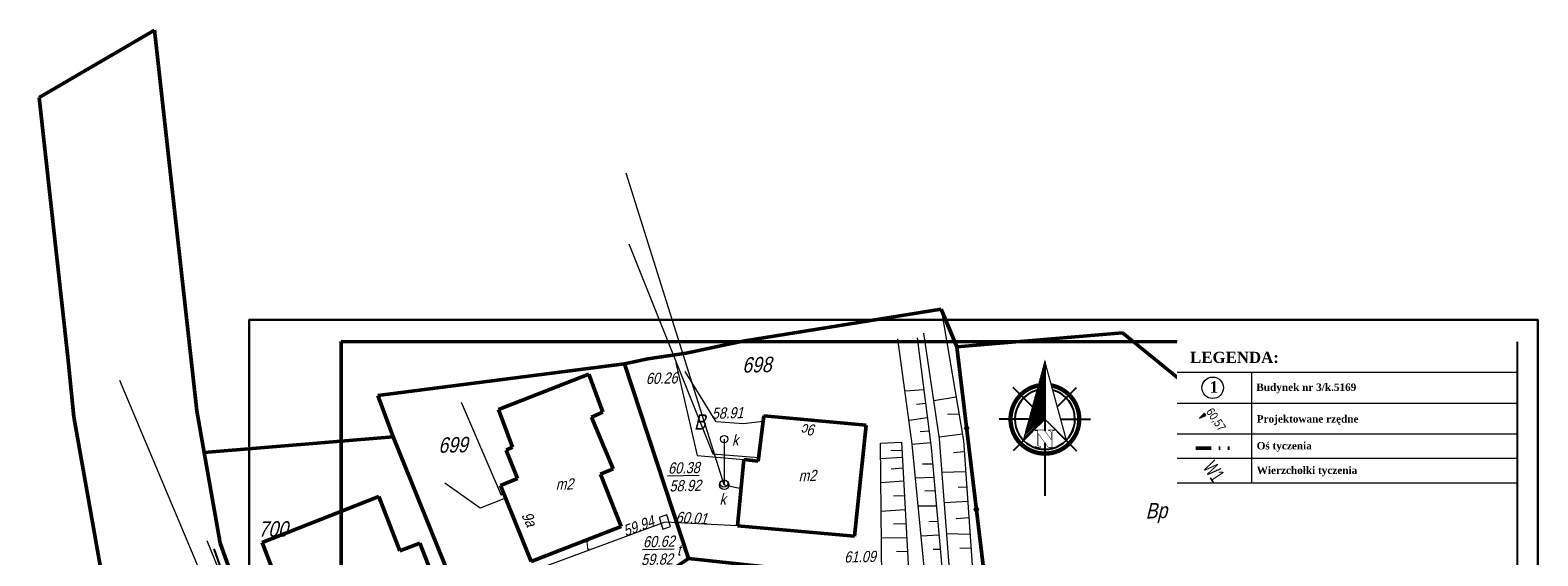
# Model space of a CAD drawing. Header units: metres. Extents: x 5515053 to 5515176, y 5844635 to 5844761.
# Tile 8 of 8: x 5515053 to 5515176, y 5844718 to 5844761. Entities that reach past the tile are written whole.
import ezdxf
from ezdxf.enums import TextEntityAlignment as Align
from ezdxf.lldxf.tags import DXFTag

# ---------------------------------------------------------------- set-up
doc = ezdxf.new("R2010")
doc.units = ezdxf.units.M
doc.header["$LTSCALE"] = 1000
doc.header["$MEASUREMENT"] = 0
doc.set_wipeout_variables(frame=1)
for name, pattern in [('0.5_0.5', [1, 0.5, -0.5]), ('1', [0]), ('BUD', [0]), ('CIĄGłA', [0, 0]), ('DASHDOT', [1, 0.5, -0.25, 0, -0.25]), ('GDE', [0]), ('KOJ', [0]), ('UPE', [0]), ('UPG', [0]), ('UPK', [0]), ('UPT', [0]), ('UPW', [0]), ('WSN', [0]), ('WSQ', [1.75, 1.25, -0.5])]:
    doc.linetypes.add(name, pattern=pattern)
doc.layers.get('0').update_dxf_attribs({"color": 250, "linetype": 'CONTINUOUS', "lineweight": 30})
for name, color, linetype in [('!KZ_GRANICE', 40, '0.5_0.5'), ('!KZ_MAPA', 253, '0.5_0.5'), ('!KZ_RZĘDNE PROJ.', 5, 'CONTINUOUS'), ('00-słupy', 251, 'CONTINUOUS'), ('tabelka', 7, 'CONTINUOUS')]:
    doc.layers.add(name, color=color, linetype=linetype)
doc.layers.add('!KZ_OPIS', color=7, linetype='CONTINUOUS', lineweight=9, true_color=0x000000)
for name, color, linetype, lineweight in [('!KZ_OŚ', 1, 'DASHDOT', 30), ('!KZ_WYMIARY', 7, '1', 13), ('02.Opornik', 7, 'DASHED', 9), ('d_WYMIAR', 7, 'CIĄGłA', 9), ('EAD_T_1', 7, 'CONTINUOUS', 25), ('EBU_L_1', 7, '1', 50), ('EBU_T_3', 7, 'CONTINUOUS', 18), ('EDZ_L_1', 30, 'GDE', 50), ('EDZ_T_1', 7, 'CONTINUOUS', 25), ('EKL_T_1', 3, 'CONTINUOUS', 15), ('EUZ_T_1', 7, 'CONTINUOUS', 25), ('OPIS DRZWI', 7, 'CONTINUOUS', 9), ('SDR_L_1', 7, '1', 25), ('SZO_L_1', 7, '1', 18), ('UEEN_L_1', 1, '1', 18), ('UGGN_L_1', 2, '1', 18), ('UKKA_T_2', 14, 'CONTINUOUS', 18), ('UKKA_T_3', 14, 'CONTINUOUS', 18), ('UKKS_L_1', 14, '1', 18), ('UKKS_T_3', 14, 'CONTINUOUS', 18), ('UTTA_R_T_2', 30, 'CONTINUOUS', 18), ('UTTA_R_T_3', 30, 'CONTINUOUS', 18), ('UTTM_R_L_1', 30, '1', 18), ('UTTM_R_T_2', 30, 'CONTINUOUS', 18), ('UTTM_R_T_6', 30, 'CONTINUOUS', 18), ('UWWO_L_1', 5, '1', 18), ('WUK_L_1', 15, '1', 18), ('WUK_T_3', 247, 'CONTINUOUS', 18)]:
    doc.layers.add(name, color=color, linetype=linetype, lineweight=lineweight)
doc.styles.add('MOJE', font='times.ttf')
doc.styles.get("Standard").update_dxf_attribs({"font": 'ARIALN.TTF', "width": 0.75})
tags = doc.linetypes.add('DASHED', pattern=[0.75, 0.5, -0.25]).pattern_tags.tags
tags[6:7] = [DXFTag(74, 4), DXFTag(75, 0), DXFTag(340, '0'), DXFTag(46, 1.0), DXFTag(50, 0.0), DXFTag(44, 0.0), DXFTag(45, 0.0)]
tags[4:5] = [DXFTag(74, 4), DXFTag(75, 0), DXFTag(340, '0'), DXFTag(46, 1.0), DXFTag(50, 0.0), DXFTag(44, 0.0), DXFTag(45, 0.0)]

# ---------------------------------------------------------------- blocks, each defined once
blk = doc.blocks.new('WLZ')
blk.add_circle((0, 0), 0.3)
blk = doc.blocks.new('UKK')
blk.add_circle((0, 0), 0.375)
blk = doc.blocks.new('WLD')
at = {"color": 253, "lineweight": 13}
for p, q in [((0.5, 0.33), (-0.5, 0.33)), ((-0.5, 0.33), (-0.5, -0.33)), ((0.5, -0.33), (0.5, 0.33)), ((-0.5, -0.33), (0.5, -0.33))]:
    blk.add_line(p, q, dxfattribs=at)
blk = doc.blocks.new('MAPA')
at = {"layer": 'EBU_L_1', "color": 251, "linetype": 'BUD', "lineweight": 50}
for p, q in [((35.37, -28.02), (28.03, -30.9)), ((35.37, -28.02), (36.52, -31.11)), ((28.03, -30.9), (29.17, -33.98)), ((35.6, -31.53), (36.52, -31.11)), ((37.37, -35.74), (35.6, -31.53)), ((49.18, -35.11), (49.64, -31.41)), ((49.64, -31.41), (57.98, -32.17)), ((57.98, -32.17), (57.02, -41.21)), ((28.65, -34.22), (29.17, -33.98)), ((29.56, -36.52), (28.65, -34.22)), ((47.48, -40.38), (48.02, -34.97)), ((48.02, -34.97), (49.18, -35.11)), ((28.18, -37.1), (29.56, -36.52)), ((36.34, -36.16), (37.37, -35.74)), ((38.01, -40.42), (36.34, -36.16)), ((18.26, -37.99), (8.77, -41.73)), ((18.26, -37.99), (19.97, -42.42)), ((30.67, -43.29), (28.18, -37.1)), ((38.01, -40.42), (30.67, -43.29)), ((57.02, -41.21), (47.48, -40.38)), ((8.77, -41.73), (10.49, -46.16)), ((19.97, -42.42), (21.62, -41.79)), ((21.62, -41.79), (23.34, -46.21))]:
    blk.add_line(p, q, dxfattribs=at)
at = {"layer": 'EDZ_L_1', "color": 251, "linetype": 'GDE'}
for p, q in [((-9.4, -5.48), (0, 0)), ((0, 0), (3.44, -31.02)), ((-7.06, -26.63), (-9.4, -5.48)), ((48.08, -25.31), (64.09, -22.74)), ((64.09, -22.74), (65.36, -25.8)), ((43.32, -26.3), (46.75, -25.57)), ((46.75, -25.57), (48.08, -25.31)), ((65.36, -25.8), (78.87, -24.65)), ((78.87, -24.65), (106.17, -46.88)), ((-6.57, -31.5), (-7.06, -26.63)), ((38.29, -27.18), (40.18, -26.77)), ((40.18, -26.77), (43.32, -26.3)), ((67.75, -45.64), (65.36, -25.8)), ((18.19, -29.76), (38.29, -27.18)), ((38.29, -27.18), (43.5, -43.03)), ((19.45, -33.12), (18.19, -29.76)), ((-4.43, -43.61), (-6.57, -31.5)), ((3.44, -31.02), (4.03, -34.4)), ((4.03, -34.4), (19.45, -33.12)), ((19.45, -33.12), (27.76, -53.7)), ((4.03, -34.4), (5.34, -41.79)), ((5.34, -41.79), (8.92, -51.73))]:
    blk.add_line(p, q, dxfattribs=at)
at = {"layer": 'SDR_L_1', "color": 251, "linetype": 'KOJ', "lineweight": 25}
blk.add_line((4.83, -42.24), (9.58, -55.67), dxfattribs=at)
at = {"layer": 'SZO_L_1', "color": 251, "linetype": '1'}
for p, q in [((65.36, -25.8), (66.16, -32.42)), ((66.16, -32.42), (66.95, -39.03)), ((66.95, -39.03), (67.75, -45.64))]:
    blk.add_line(p, q, dxfattribs=at)
for centre in [(66.16, -32.42), (66.95, -39.03)]:
    blk.add_circle(centre, 0.17, dxfattribs=at)
at = {"layer": 'UEEN_L_1', "color": 251, "linetype": 'UPE', "lineweight": 18}
for p, q in [((45.76, -31.9), (43.24, -27.81)), ((47.94, -32.08), (45.76, -31.9)), ((49.58, -31.87), (47.94, -32.08)), ((26.53, -38.95), (23.65, -36.9)), ((28.6, -38.12), (26.53, -38.95))]:
    blk.add_line(p, q, dxfattribs=at)
at = {"layer": 'UGGN_L_1', "color": 251, "linetype": 'UPG', "lineweight": 18}
for p, q in [((42.48, -27.09), (44.2, -34.64)), ((44.2, -34.64), (48.02, -34.97)), ((4.26, -41.57), (9.07, -53.42))]:
    blk.add_line(p, q, dxfattribs=at)
at = {"layer": 'UKKS_L_1', "color": 251, "linetype": 'UPK', "lineweight": 18}
for p, q in [((46.41, -37.04), (38.43, -11.64)), ((9.27, -57.27), (-2.84, -28.55)), ((46.4, -33.31), (46.41, -37.04)), ((46.41, -37.04), (47.78, -37.34))]:
    blk.add_line(p, q, dxfattribs=at)
at = {"layer": 'UTTM_R_L_1', "color": 251, "linetype": 'UPT', "lineweight": 18}
for p, q in [((41.57, -40.07), (31.43, -43.82)), ((47.48, -40.38), (41.57, -40.07))]:
    blk.add_line(p, q, dxfattribs=at)
at = {"layer": 'UWWO_L_1', "color": 251, "linetype": 'UPW', "lineweight": 18}
for p, q in [((38.65, -17.4), (45.47, -34.51)), ((24.97, -30.29), (28.24, -37.88)), ((45.47, -34.51), (49.21, -34.81)), ((28.24, -37.88), (28.37, -37.72))]:
    blk.add_line(p, q, dxfattribs=at)
at = {"layer": 'WUK_L_1', "color": 251, "linetype": 'WSQ', "lineweight": 18}
for p, q in [((64.09, -22.74), (65.91, -33.43)), ((61.73, -33.71), (60.55, -25.14)), ((62.13, -25.06), (63.27, -34)), ((63.95, -33.29), (62.68, -24.67)), ((59.13, -33.63), (60.85, -33.55)), ((59.24, -44.73), (59.13, -33.63)), ((60.85, -33.55), (61.48, -44.97)), ((62.83, -45.12), (61.73, -33.71)), ((63.27, -34), (64.28, -45.27)), ((64.88, -45.34), (63.95, -33.29)), ((65.91, -33.43), (66.75, -45.53))]:
    blk.add_line(p, q, dxfattribs=at)
at = {"layer": 'WUK_L_1', "color": 251, "linetype": 'WSN', "lineweight": 18}
for p, q in [((62.67, -29.3), (61.14, -29.4)), ((62.82, -30.42), (62.08, -30.5)), ((65.3, -29.89), (63.5, -30.19)), ((62.96, -31.59), (61.47, -31.8)), ((65.55, -31.29), (64.61, -31.32)), ((63.1, -32.66), (62.36, -32.72)), ((65.81, -32.91), (63.93, -33.15)), ((60.88, -34.24), (59.97, -34.26)), ((63.22, -33.62), (61.73, -33.76)), ((65.97, -34.35), (65.09, -34.42)), ((60.92, -34.8), (59.14, -34.93)), ((63.39, -35.34), (62.56, -35.36)), ((61.02, -36.74), (59.16, -36.88)), ((60.97, -35.68), (60.01, -35.75)), ((63.49, -36.45), (62, -36.49)), ((66.08, -35.98), (64.17, -36.02)), ((61.09, -37.94), (60.2, -37.97)), ((63.58, -37.53), (62.75, -37.55)), ((66.17, -37.23), (65.48, -37.24)), ((61.15, -39.06), (59.18, -39.21)), ((63.7, -38.77), (62.22, -38.77)), ((66.25, -38.39), (64.35, -38.49)), ((61.22, -40.22), (60.21, -40.24)), ((63.81, -40.03), (63.09, -40.05)), ((66.34, -39.73), (65.31, -39.81)), ((61.28, -41.34), (59.21, -41.39)), ((63.9, -41.14), (62.46, -41.22)), ((66.43, -41.08), (64.55, -41.03)), ((61.34, -42.5), (60.44, -42.47)), ((64.01, -42.3), (63.42, -42.31)), ((66.52, -42.19), (65.6, -42.22))]:
    blk.add_line(p, q, dxfattribs=at)
at = {"layer": 'UKKA_T_2', "color": 251, "rotation": 1.322970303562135}
for p in [(46.4, -33.31), (46.39, -36.92)]:
    blk.add_blockref('WLZ', p, dxfattribs=at)
at = {"layer": 'UKKS_T_3', "color": 251, "rotation": 1.322970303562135}
blk.add_blockref('UKK', (46.41, -37.04), dxfattribs=at)
at = {"layer": 'UTTA_R_T_2', "color": 251, "rotation": 288.4830084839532}
blk.add_blockref('WLD', (41.57, -40.07), dxfattribs=at)
at = {"layer": 'EAD_T_1', "color": 251, "oblique": 15}
for s, rotation, p in [('9c', 177.383, (53.4, -32.11)), ('9a', 295.6931, (30.11, -40.02))]:
    blk.add_text(s, height=0.9, rotation=rotation, dxfattribs=at).set_placement(p, align=Align.CENTER)
at = {"layer": 'EBU_T_3', "color": 251, "oblique": 15}
for p in [(33.39, -36.97), (53.18, -36.28)]:
    blk.add_text('m2', height=0.9, rotation=1.323, dxfattribs=at).set_placement(p, align=Align.MIDDLE)
at = {"layer": 'EDZ_T_1', "color": 251, "oblique": 15}
for s, p in [('698', (49.06, -27.25)), ('699', (24.3, -33.78)), ('706/1', (89.59, -38.27))]:
    blk.add_text(s, height=1.25, rotation=1.323, dxfattribs=at).set_placement(p, align=Align.MIDDLE)
blk.add_text('700', height=1.25, dxfattribs=at).set_placement((9.65, -40.63), align=Align.MIDDLE)
at = {"layer": 'EKL_T_1', "color": 251, "oblique": 15}
blk.add_text('Bp', height=1.25, rotation=1.323, dxfattribs=at).set_placement((81.61, -39.33), align=Align.MIDDLE)
at = {"layer": 'EUZ_T_1', "color": 251, "oblique": 15}
blk.add_text('B', height=1.25, rotation=1.323, dxfattribs=at).set_placement((44.4, -31.92), align=Align.MIDDLE)
at = {"layer": 'UKKA_T_3', "color": 251, "oblique": 15}
for s, p in [('58.91', (45.38, -30.76)), ('k', (47.03, -32.94)), ('%%U60.38', (41.82, -35.23)), ('58.92', (41.93, -36.68)), ('k', (46.01, -37.76))]:
    blk.add_text(s, height=0.9, rotation=1.323, dxfattribs=at).set_placement(p, align=Align.TOP_LEFT)
at = {"layer": 'UTTA_R_T_3', "color": 251, "oblique": 15}
for s, p in [('%%U60.62', (39.8, -42.13)), ('t', (42.57, -42.8))]:
    blk.add_text(s, height=0.9, rotation=1.323, dxfattribs=at).set_placement(p)
blk.add_text('59.82', height=0.9, rotation=1.323, dxfattribs=at).set_placement((39.63, -42.68), align=Align.TOP_LEFT)
at = {"layer": 'UTTM_R_T_2', "color": 251, "oblique": 15}
blk.add_text('t', height=0.9, rotation=19.9428, dxfattribs=at).set_placement((35.31, -42.34), align=Align.CENTER)
at = {"layer": 'UTTM_R_T_6', "color": 251, "oblique": 15}
blk.add_text('60.01', height=0.9, rotation=357.013, dxfattribs=at).set_placement((42.43, -40.11))
blk.add_text('59.94', height=0.9, rotation=20.2628, dxfattribs=at).set_placement((40.79, -40.36), align=Align.RIGHT)
at = {"layer": 'WUK_T_3', "color": 251, "oblique": 15}
for s, p in [('60.26', (40.03, -28.83)), ('61.09', (56.19, -43.37))]:
    blk.add_text(s, height=0.9, rotation=1.323, dxfattribs=at).set_placement(p)
blk = doc.blocks.new('GRANICE')
at = {"layer": 'EDZ_L_1', "linetype": 'GDE'}
for p, q in [((-9.4, -5.48), (0, 0)), ((0, 0), (3.44, -31.02)), ((-7.06, -26.63), (-9.4, -5.48)), ((48.08, -25.31), (64.09, -22.74)), ((64.09, -22.74), (65.36, -25.8)), ((43.32, -26.3), (46.75, -25.57)), ((46.75, -25.57), (48.08, -25.31)), ((65.36, -25.8), (78.87, -24.65)), ((78.87, -24.65), (106.17, -46.88)), ((-6.57, -31.5), (-7.06, -26.63)), ((38.29, -27.18), (40.18, -26.77)), ((40.18, -26.77), (43.32, -26.3)), ((67.75, -45.64), (65.36, -25.8)), ((18.19, -29.76), (38.29, -27.18)), ((38.29, -27.18), (43.5, -43.03)), ((19.45, -33.12), (18.19, -29.76)), ((-4.43, -43.61), (-6.57, -31.5)), ((3.44, -31.02), (4.03, -34.4)), ((4.03, -34.4), (19.45, -33.12)), ((19.45, -33.12), (27.76, -53.7)), ((4.03, -34.4), (5.34, -41.79)), ((5.34, -41.79), (8.92, -51.73)), ((-0.49, -55.46), (-4.43, -43.61)), ((43.5, -43.03), (27.76, -53.7)), ((67.75, -45.64), (43.5, -43.03)), ((79.28, -54.15), (67.75, -45.64)), ((106.17, -46.88), (95.14, -59.01)), ((15.61, -61.79), (8.92, -51.73)), ((27.76, -53.7), (15.61, -61.79)), ((66.62, -62.62), (79.28, -54.15)), ((79.28, -54.15), (93.89, -64.92)), ((-0.49, -55.46), (11.76, -73.54)), ((95.14, -59.01), (93.89, -64.92)), ((15.61, -61.79), (35.05, -90.51)), ((73.66, -73.84), (66.62, -62.62)), ((93.89, -64.92), (111.2, -77.69)), ((-10.14, -82.53), (11.76, -73.54)), ((11.76, -73.54), (21.85, -88.43)), ((73.66, -73.84), (47.09, -91.8)), ((111.2, -77.69), (61.96, -111.29)), ((37.13, -90.95), (43.61, -86.65)), ((43.61, -86.65), (47.09, -91.8)), ((21.85, -88.43), (0.17, -102.67)), ((21.85, -88.43), (33.04, -104.98)), ((35.05, -90.51), (37.13, -90.95)), ((47.09, -91.8), (59.93, -110.82)), ((33.04, -104.98), (18.57, -115.15)), ((46.08, -124.35), (33.04, -104.98)), ((61.96, -111.29), (46.08, -124.35)), ((61.96, -111.29), (59.93, -110.82))]:
    blk.add_line(p, q, dxfattribs=at)
blk = doc.blocks.new('Z$W@#33CD7913')
at = {"layer": '00-słupy'}
for p, q in [((275.5, 362.2), (133.4, 175.3)), ((275.6, 362.3), (133.5, 175.5)), ((272.6, 359.9), (273.9, 360.1)), ((272.7, 360.1), (274.1, 360.3)), ((149.4, 265.6), (136.9, 357.5)), ((149.5, 265.8), (137.1, 357.6)), ((202.5, 306.2), (236.5, 310.9)), ((202.6, 306.4), (236.6, 311)), ((211.2, 312.9), (241.2, 317)), ((211.3, 313.1), (241.3, 317.2)), ((220, 319.6), (245.8, 323.2)), ((220.1, 319.8), (246, 323.3)), ((228.7, 326.4), (250.5, 329.3)), ((228.9, 326.5), (250.6, 329.5)), ((237.5, 333.1), (255.2, 335.5)), ((237.6, 333.2), (255.3, 335.6)), ((246.3, 339.8), (259.9, 341.6)), ((246.4, 339.9), (260, 341.8)), ((255, 346.5), (264.6, 347.8)), ((255.2, 346.7), (264.7, 347.9)), ((263.8, 353.2), (269.3, 353.9)), ((263.9, 353.4), (269.4, 354.1)), ((114.9, 239.2), (34.1, 300.7)), ((115, 239.4), (34.3, 300.8)), ((132.3, 252.5), (199, 261.6)), ((132.4, 252.7), (199.1, 261.8)), ((141.1, 259.3), (203.7, 267.8)), ((141.2, 259.4), (203.8, 267.9)), ((149.9, 266), (208.4, 273.9)), ((150, 266.1), (208.5, 274.1)), ((158.6, 272.7), (213.1, 280.1)), ((158.7, 272.8), (213.2, 280.2)), ((167.4, 279.4), (217.7, 286.2)), ((167.5, 279.5), (217.9, 286.4)), ((176.2, 286.1), (222.4, 292.4)), ((176.3, 286.3), (222.6, 292.5)), ((184.9, 292.8), (227.1, 298.5)), ((185, 293), (227.2, 298.7)), ((193.7, 299.5), (231.8, 304.7)), ((193.8, 299.7), (231.9, 304.9)), ((62.2, 198.9), (161.6, 212.4)), ((62.3, 199), (161.7, 212.5)), ((71, 205.6), (166.2, 218.5)), ((71.1, 205.7), (166.4, 218.7)), ((79.7, 212.3), (170.9, 224.7)), ((79.9, 212.4), (171, 224.8)), ((88.5, 219), (175.6, 230.8)), ((88.6, 219.2), (175.7, 231)), ((97.3, 225.7), (180.3, 237)), ((97.4, 225.9), (180.4, 237.1)), ((106, 232.4), (185, 243.1)), ((106.2, 232.6), (185.1, 243.3)), ((114.8, 239.1), (189.7, 249.3)), ((114.9, 239.3), (189.8, 249.5)), ((123.6, 245.8), (194.3, 255.5)), ((123.7, 246), (194.5, 255.6)), ((216.1, 214.9), (308, 227.4)), ((216.3, 215.1), (308.1, 227.5)), ((98.7, 198.9), (6.8, 186.5)), ((98.8, 199.1), (7, 186.6)), ((199.9, 174.6), (280.7, 113.1)), ((200, 174.7), (280.8, 113.3)), ((108.9, 143.2), (0, 0)), ((109, 143.3), (0.1, 0.2)), ((165.4, 148.2), (177.9, 56.3)), ((165.5, 148.3), (178, 56.5))]:
    blk.add_line(p, q, dxfattribs=at)
for points, const_width in [([(55.4, 193.7), (275.5, 362.2), (172.2, 105.9), (157.4, 206.9), (55.4, 193.7)], 4.38), ([(55.6, 193.8), (275.6, 362.3), (172.3, 106.1), (157.5, 207.1), (55.6, 193.8)], 4.38), ([(87, 151.7), (86.4, 150.9), (85.9, 150.1), (85.5, 149.3), (85.2, 148.7), (85, 148), (84.8, 147.5), (84.9, 147), (84.9, 146.5), (85.1, 146.1), (85.4, 145.7), (85.8, 145.1), (86.3, 144.5), (86.9, 143.9), (87.6, 143.1), (88.5, 142.4), (89.4, 141.6), (88.1, 139.8), (72.6, 151.6), (73.9, 153.4), (74.4, 153.1), (75.2, 152.5), (76.1, 151.9), (76.9, 151.5), (77.6, 151.1), (78.3, 150.8), (78.9, 150.6), (79.4, 150.4), (79.9, 150.4), (80.4, 150.4), (80.9, 150.5), (81.5, 150.7), (82, 151.1), (82.7, 151.5), (83.2, 152), (83.9, 152.7), (84.4, 153.5), (113.4, 191.6), (106.8, 196.6), (108.2, 198.5), (133.5, 179.2), (132.5, 139.5), (146.4, 157.8), (147, 158.6), (147.5, 159.4), (147.9, 160.2), (148.3, 160.9), (148.5, 161.5), (148.6, 162.1), (148.7, 162.6), (148.6, 163), (148.4, 163.5), (148.1, 164.1), (147.7, 164.7), (147.3, 165.4), (146.6, 166.1), (145.9, 166.8), (145.1, 167.5), (144.2, 168.2), (144, 168.3), (145.4, 170.1), (160.9, 158.3), (159.5, 156.5), (159, 156.9), (158.2, 157.5), (157.4, 158), (156.6, 158.5), (155.8, 158.8), (155.2, 159.1), (154.6, 159.3), (154, 159.5), (153.6, 159.5), (153.1, 159.4), (152.6, 159.2), (152, 158.9), (151.5, 158.5), (150.9, 158), (150.2, 157.4), (149.6, 156.7), (148.9, 155.8), (118.9, 116.4), (108.4, 124.4), (110, 181.9), (87, 151.7), (87, 151.7)], 1.46), ([(87.2, 151.9), (86.6, 151.1), (86, 150.3), (85.6, 149.5), (85.3, 148.9), (85.1, 148.2), (85, 147.6), (85, 147.1), (85, 146.7), (85.2, 146.3), (85.5, 145.8), (85.9, 145.3), (86.4, 144.7), (87, 144), (87.7, 143.3), (88.6, 142.5), (89.6, 141.8), (88.2, 140), (72.7, 151.8), (74.1, 153.6), (74.5, 153.3), (75.3, 152.6), (76.2, 152.1), (77, 151.7), (77.8, 151.3), (78.4, 151), (79, 150.8), (79.5, 150.6), (80, 150.5), (80.5, 150.6), (81, 150.6), (81.6, 150.9), (82.1, 151.2), (82.8, 151.7), (83.4, 152.2), (84, 152.9), (84.5, 153.6), (113.5, 191.8), (106.9, 196.8), (108.3, 198.6), (133.6, 179.4), (132.6, 139.7), (146.5, 157.9), (147.1, 158.8), (147.6, 159.6), (148, 160.3), (148.4, 161), (148.7, 161.7), (148.7, 162.3), (148.8, 162.7), (148.7, 163.2), (148.6, 163.7), (148.3, 164.3), (147.8, 164.9), (147.4, 165.5), (146.7, 166.2), (146, 166.9), (145.2, 167.6), (144.3, 168.3), (144.1, 168.5), (145.5, 170.3), (161, 158.5), (159.7, 156.7), (159.2, 157), (158.3, 157.7), (157.5, 158.2), (156.7, 158.6), (156, 159), (155.3, 159.3), (154.7, 159.5), (154.1, 159.6), (153.7, 159.7), (153.2, 159.6), (152.7, 159.4), (152.1, 159), (151.6, 158.7), (151, 158.2), (150.3, 157.5), (149.7, 156.9), (149.1, 156), (119, 116.5), (108.5, 124.5), (110.1, 182.1), (87.2, 151.9), (87.2, 151.9)], 1.46)]:
    blk.add_lwpolyline(points, dxfattribs=dict(at, const_width=const_width))
at = {"layer": '00-słupy', "const_width": 14.6}
for points in [[(209.2, 311.5, 0.359415), (64.5, 277.6, 1)], [(209.3, 311.6, 0.359415), (64.7, 277.7, 1)], [(64.5, 277.6, 1), (250.3, 136.3, 0.359415), (244.4, 284.7, 1)], [(64.7, 277.7, 1), (250.4, 136.4, 0.359415), (244.5, 284.9, 1)]]:
    blk.add_lwpolyline(points, format="xyb", dxfattribs=at)
at = {"layer": '00-słupy'}
for centre, start, end in [((157.4, 206.9), 67.765, 142.7381), ((157.5, 207.1), 67.765, 142.7381), ((157.4, 206.9), 142.7381, 322.7381), ((157.5, 207.1), 142.7381, 322.7381), ((157.4, 206.9), 322.7381, 37.7111), ((157.5, 207.1), 322.7381, 37.7111)]:
    blk.add_arc(centre, 102.1, start, end, dxfattribs=at)

msp = doc.modelspace()

# ---------------------------------------------------------------- linework, layer by layer
at = {"layer": 'tabelka', "lineweight": 50}
msp.add_line((5515078.777, 5844735.818), (5515078.777, 5844665.068), dxfattribs=at)

# ---------------------------------------------------------------- block references
at = {"layer": '!KZ_GRANICE', "linetype": 'Continuous'}
msp.add_blockref('GRANICE', (5515063.58, 5844761.17), dxfattribs=at)
at = {"layer": '!KZ_MAPA', "linetype": 'Continuous'}
msp.add_blockref('MAPA', (5515063.58, 5844761.17), dxfattribs=at)
at = {"layer": 'OPIS DRZWI', "xscale": 0.02400000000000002, "yscale": 0.02400000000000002, "zscale": 0.02400000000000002, "rotation": 37.26192195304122}
msp.add_blockref('Z$W@#33CD7913', (5515136.116, 5844723.236), dxfattribs=at)

# ---------------------------------------------------------------- next in the draw order: wipeouts: each hides what was drawn before it
at = {"lineweight": 50}
msp.add_wipeout([(5515146.88, 5844665.068), (5515146.88, 5844735.787), (5515174.536, 5844735.787), (5515174.536, 5844665.068)], dxfattribs=at).dxf.layer = 'tabelka'

# ---------------------------------------------------------------- next in the draw order: linework, layer by layer
msp.add_lwpolyline([(5515071.277, 5844663.318), (5515176.277, 5844663.318), (5515176.277, 5844737.568), (5515071.277, 5844737.568)], close=True)
at = {"layer": 'tabelka', "lineweight": 50}
for p, q in [((5515146.88, 5844735.787), (5515078.777, 5844735.818)), ((5515174.536, 5844665.068), (5515174.536, 5844735.787))]:
    msp.add_line(p, q, dxfattribs=at)

# ---------------------------------------------------------------- next in the draw order: wipeouts: each hides what was drawn before it
at = {"lineweight": 50}
msp.add_wipeout([(5515146.88, 5844682.114), (5515146.88, 5844735.787), (5515174.536, 5844735.787), (5515174.536, 5844682.114)], dxfattribs=at).dxf.layer = 'tabelka'

# ---------------------------------------------------------------- next in the draw order: hatches: boundary and pattern name
at = {"layer": '!KZ_RZĘDNE PROJ.'}
h = msp.add_hatch(color=5, dxfattribs=at)
h.dxf.hatch_style = 1
h.paths.add_polyline_path([(5515148.715, 5844729.558), (5515149.122, 5844729.96), (5515149.236, 5844729.792)])

# ---------------------------------------------------------------- next in the draw order: linework, layer by layer
at = {"layer": '!KZ_OŚ', "lineweight": 50, "ltscale": 0.0025}
msp.add_line((5515148.418, 5844727.117), (5515151.152, 5844727.117), dxfattribs=at)
at = {"layer": '!KZ_WYMIARY', "color": 5}
msp.add_lwpolyline([(5515149.122, 5844729.96), (5515148.715, 5844729.558), (5515149.236, 5844729.792)], close=True, dxfattribs=at)
at = {"layer": '02.Opornik', "ltscale": 2}
msp.add_circle((5515149.785, 5844732.039), 0.875, dxfattribs=at)
at = {"layer": 'd_WYMIAR'}
for p, q in [((5515146.88, 5844733.298), (5515174.536, 5844733.298)), ((5515152.938, 5844733.298), (5515152.938, 5844724.298)), ((5515146.88, 5844730.798), (5515174.536, 5844730.798)), ((5515146.88, 5844730.798), (5515174.536, 5844730.798)), ((5515146.88, 5844728.298), (5515174.536, 5844728.298)), ((5515146.88, 5844726.298), (5515174.536, 5844726.298)), ((5515146.88, 5844724.298), (5515174.536, 5844724.298))]:
    msp.add_line(p, q, dxfattribs=at)

# ---------------------------------------------------------------- next in the draw order: texts
at = {"layer": '!KZ_OPIS', "color": 1, "insert": (5515149.943, 5844726.218), "char_height": 1.2, "attachment_point": 1, "rotation": 303.91002}
msp.add_mtext_dynamic_manual_height_columns('W1', width=4.45031, gutter_width=12.5, heights=[0], dxfattribs=at)
at = {"layer": '!KZ_RZĘDNE PROJ.', "color": 5, "insert": (5515149.793, 5844730.482), "char_height": 0.7, "width": 5.32125, "attachment_point": 1, "rotation": 304.0368}
msp.add_mtext('{\\W1;60,57}', dxfattribs=at)
at = {"layer": 'tabelka', "attachment_point": 8, "style": 'MOJE'}
for s, insert, char_height, width in [('\\pxsm1,ql;{\\fTimes New Roman|b1|i0|c238|p0;\\H1.667x;LEGENDA:}', (5515155.75, 5844734.044), 0.54414, 15.61044), ('\\pxql;{\\fTimes New Roman|b1|i0|c238|p0;1}', (5515150.228, 5844731.628), 0.94317, 1.39328), ('\\pxsm1,ql;{\\fTimes New Roman|b1|i0|c238|p0;Budynek nr 3/k.5169}', (5515161.146, 5844731.584), 0.6046, 15.61044), ('\\pxsm1,ql;{\\fTimes New Roman|b1|i0|c238|p18;Projektowane rzędne}', (5515165.313, 5844729.008), 0.6046, 23.88266), ('\\pxsm1,ql;{\\fTimes New Roman|b1|i0|c238|p18;Oś tyczenia}', (5515165.313, 5844726.82), 0.6046, 23.88266), ('\\pxsm1,ql;{\\fTimes New Roman|b1|i0|c238|p18;Wierzchołki tyczenia}', (5515165.313, 5844724.82), 0.6046, 23.88266)]:
    msp.add_mtext(s, dxfattribs=dict(at, insert=insert, char_height=char_height, width=width))

doc.saveas('drawing.dxf')
